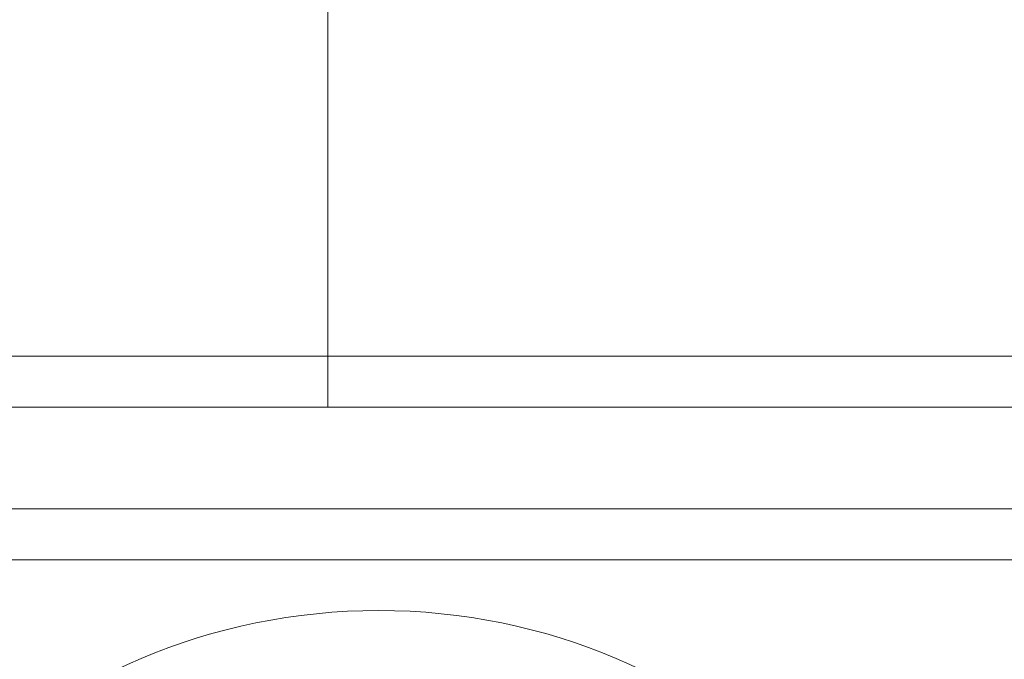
# Model space of a CAD drawing. Header units: millimetres. Extents: x 4330 to 4521, y 6615 to 6785.
# Tile 4 of 64: x 4421.33 to 4431.01, y 6627.6 to 6633.89. Entities that reach past the tile are written whole.
import ezdxf
from ezdxf.lldxf.tags import DXFTag

# ---------------------------------------------------------------- set-up
doc = ezdxf.new("R2010")
doc.units = ezdxf.units.MM
doc.layers.add('1', color=7, linetype='CONTINUOUS', true_color=0xffffff)
tags = doc.linetypes.add('DASHED', pattern=[25.72, 12.86, -12.86]).pattern_tags.tags
tags[6:7] = [DXFTag(74, 4), DXFTag(75, 0), DXFTag(340, '0'), DXFTag(46, 0.0), DXFTag(50, 0.0), DXFTag(44, 0.0), DXFTag(45, 0.0)]
tags[4:5] = [DXFTag(74, 4), DXFTag(75, 0), DXFTag(340, '0'), DXFTag(46, 0.0), DXFTag(50, 0.0), DXFTag(44, 0.0), DXFTag(45, 0.0)]

msp = doc.modelspace()

# ---------------------------------------------------------------- linework, layer by layer
at = {"layer": '1', "color": 252, "linetype": 'DASHED', "lineweight": 5}
for p, q in [((4424.3619, 6652.0774), (4424.3619, 6630.0774)), ((4424.3619, 6652.0774), (4424.3619, 6630.0774)), ((4417.3619, 6630.5774), (4431.3619, 6630.5774)), ((4417.3619, 6630.0774), (4424.3619, 6630.0774)), ((4424.3619, 6630.0774), (4431.3619, 6630.0774)), ((4431.3619, 6629.0774), (4413.8619, 6629.0774)), ((4413.8619, 6628.5774), (4435.8619, 6628.5774))]:
    msp.add_line(p, q, dxfattribs=at)
msp.add_circle((4424.8619, 6622.0774), 6, dxfattribs=at)

doc.saveas('drawing.dxf')
